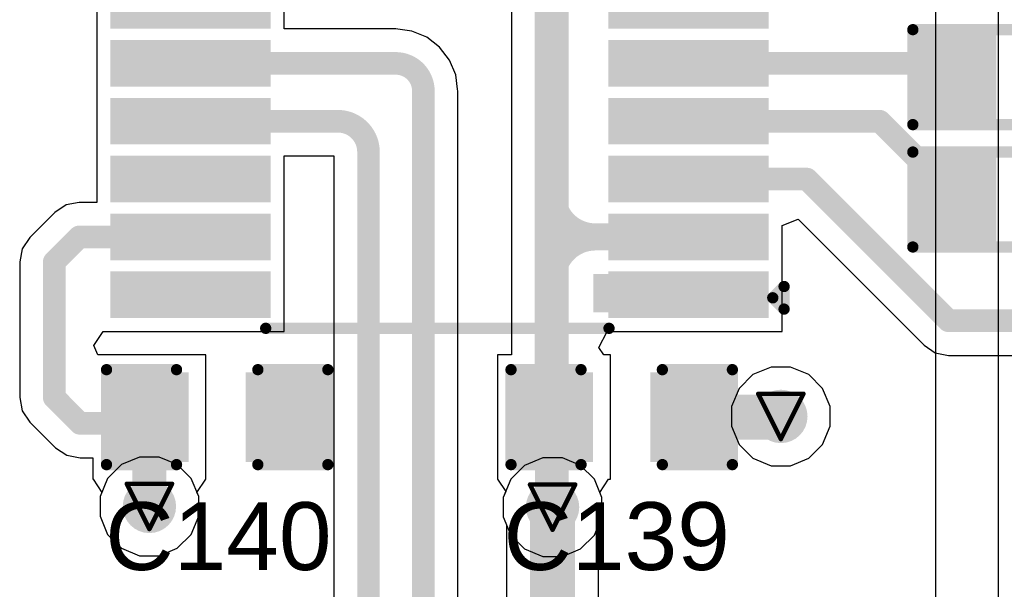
# Model space of a CAD drawing. Header units: inches. Extents: x 0 to 12.2, y 0 to 7.
# Tile 112 of 154: x 1.937 to 2.372, y 3.274 to 3.526. Entities that reach past the tile are written whole.
import ezdxf

# ---------------------------------------------------------------- set-up
doc = ezdxf.new("R2010")
doc.units = ezdxf.units.IN
doc.header["$MEASUREMENT"] = 0
for name, color, linetype in [('Bottom Layer', 5, 'Continuous'), ('Drill Drawing', 1, 'Continuous'), ('Layer 1', 16, 'Continuous'), ('Layer 2', 76, 'Continuous'), ('Top Layer', 1, 'Continuous'), ('Top Overlay', 2, 'Continuous'), ('Top Paste', 8, 'Continuous'), ('Top Solder', 216, 'Continuous'), ('Via Holes', 16, 'Continuous')]:
    doc.layers.add(name, color=color, linetype=linetype)
doc.styles.add('Arial', font='txt', dxfattribs={"height": 0.2})

# ---------------------------------------------------------------- blocks, each defined once
blk = doc.blocks.new('R___0603_9')
at = {"layer": 'Top Layer'}
for points in [[(-0.015, 0.0175), (-0.015, -0.0175), (-0.045, -0.0175), (-0.045, 0.0175)], [(0.045, 0.0175), (0.045, -0.0175), (0.015, -0.0175), (0.015, 0.0175)]]:
    blk.add_hatch(color=1, dxfattribs=at).paths.add_polyline_path(points)
at = {"layer": 'Top Paste'}
for points in [[(-0.015, 0.0175), (-0.015, -0.0175), (-0.045, -0.0175), (-0.045, 0.0175)], [(0.045, 0.0175), (0.045, -0.0175), (0.015, -0.0175), (0.015, 0.0175)]]:
    blk.add_hatch(color=8, dxfattribs=at).paths.add_polyline_path(points)
at = {"layer": 'Top Solder'}
for points in [[(-0.011, 0.0215), (-0.011, -0.0215), (-0.049, -0.0215), (-0.049, 0.0215)], [(0.049, 0.0215), (0.049, -0.0215), (0.011, -0.0215), (0.011, 0.0215)]]:
    blk.add_hatch(color=216, dxfattribs=at).paths.add_polyline_path(points)
at = {"layer": 'Top Overlay', "const_width": 0.005}
for points in [[(0.048, 0.021), (-0.048, 0.021)], [(-0.048, 0.021), (-0.048, -0.021)], [(0.048, 0.021), (0.048, -0.021)], [(0.048, -0.021), (-0.048, -0.021)]]:
    blk.add_lwpolyline(points, dxfattribs=at)
at = {"layer": 'Top Overlay', "const_width": 0.0025}
for points in [[(-0.04925, 0.021, 1), (-0.04675, 0.021, 1)], [(-0.04925, 0.021, 1), (-0.04675, 0.021, 1)], [(0.04675, 0.021, 1), (0.04925, 0.021, 1)], [(0.04675, 0.021, 1), (0.04925, 0.021, 1)], [(-0.04925, -0.021, 1), (-0.04675, -0.021, 1)], [(-0.04925, -0.021, 1), (-0.04675, -0.021, 1)], [(0.04675, -0.021, 1), (0.04925, -0.021, 1)], [(0.04675, -0.021, 1), (0.04925, -0.021, 1)]]:
    blk.add_lwpolyline(points, format="xyb", close=True, dxfattribs=at)
blk = doc.blocks.new('R___0603_10')
at = {"layer": 'Top Layer'}
for points in [[(-0.015, 0.0175), (-0.015, -0.0175), (-0.045, -0.0175), (-0.045, 0.0175)], [(0.045, 0.0175), (0.045, -0.0175), (0.015, -0.0175), (0.015, 0.0175)]]:
    blk.add_hatch(color=1, dxfattribs=at).paths.add_polyline_path(points)
at = {"layer": 'Top Paste'}
for points in [[(-0.015, 0.0175), (-0.015, -0.0175), (-0.045, -0.0175), (-0.045, 0.0175)], [(0.045, 0.0175), (0.045, -0.0175), (0.015, -0.0175), (0.015, 0.0175)]]:
    blk.add_hatch(color=8, dxfattribs=at).paths.add_polyline_path(points)
at = {"layer": 'Top Solder'}
for points in [[(-0.011, 0.0215), (-0.011, -0.0215), (-0.049, -0.0215), (-0.049, 0.0215)], [(0.049, 0.0215), (0.049, -0.0215), (0.011, -0.0215), (0.011, 0.0215)]]:
    blk.add_hatch(color=216, dxfattribs=at).paths.add_polyline_path(points)
at = {"layer": 'Top Overlay', "const_width": 0.005}
for points in [[(0.048, 0.021), (-0.048, 0.021)], [(-0.048, 0.021), (-0.048, -0.021)], [(0.048, 0.021), (0.048, -0.021)], [(0.048, -0.021), (-0.048, -0.021)]]:
    blk.add_lwpolyline(points, dxfattribs=at)
at = {"layer": 'Top Overlay', "const_width": 0.0025}
for points in [[(-0.04925, 0.021, 1), (-0.04675, 0.021, 1)], [(-0.04925, 0.021, 1), (-0.04675, 0.021, 1)], [(0.04675, 0.021, 1), (0.04925, 0.021, 1)], [(0.04675, 0.021, 1), (0.04925, 0.021, 1)], [(-0.04925, -0.021, 1), (-0.04675, -0.021, 1)], [(-0.04925, -0.021, 1), (-0.04675, -0.021, 1)], [(0.04675, -0.021, 1), (0.04925, -0.021, 1)], [(0.04675, -0.021, 1), (0.04925, -0.021, 1)]]:
    blk.add_lwpolyline(points, format="xyb", close=True, dxfattribs=at)
blk = doc.blocks.new('TSSOP_20_16')
at = {"layer": 'Top Layer'}
for points in [[(-0.07874, 0.12146), (-0.07874, 0.10886), (-0.14173, 0.10886), (-0.14173, 0.12146)], [(0.14173, 0.12146), (0.14173, 0.10886), (0.07874, 0.10886), (0.07874, 0.12146)], [(-0.07874, 0.09587), (-0.07874, 0.08327), (-0.14173, 0.08327), (-0.14173, 0.09587)], [(0.14173, 0.09587), (0.14173, 0.08327), (0.07874, 0.08327), (0.07874, 0.09587)], [(-0.07874, 0.07028), (-0.07874, 0.05768), (-0.14173, 0.05768), (-0.14173, 0.07028)], [(0.14173, 0.07028), (0.14173, 0.05768), (0.07874, 0.05768), (0.07874, 0.07028)], [(-0.07874, 0.04469), (-0.07874, 0.03209), (-0.14173, 0.03209), (-0.14173, 0.04469)], [(0.14173, 0.04469), (0.14173, 0.03209), (0.07874, 0.03209), (0.07874, 0.04469)], [(-0.07874, 0.01909), (-0.07874, 0.0065), (-0.14173, 0.0065), (-0.14173, 0.01909)], [(0.14173, 0.01909), (0.14173, 0.0065), (0.07874, 0.0065), (0.07874, 0.01909)], [(-0.07874, -0.0065), (-0.07874, -0.01909), (-0.14173, -0.01909), (-0.14173, -0.0065)], [(0.14173, -0.0065), (0.14173, -0.01909), (0.07874, -0.01909), (0.07874, -0.0065)], [(-0.07874, -0.03209), (-0.07874, -0.04469), (-0.14173, -0.04469), (-0.14173, -0.03209)], [(0.14173, -0.03209), (0.14173, -0.04469), (0.07874, -0.04469), (0.07874, -0.03209)], [(-0.07874, -0.05768), (-0.07874, -0.07028), (-0.14173, -0.07028), (-0.14173, -0.05768)], [(0.14173, -0.05768), (0.14173, -0.07028), (0.07874, -0.07028), (0.07874, -0.05768)], [(-0.07874, -0.08327), (-0.07874, -0.09587), (-0.14173, -0.09587), (-0.14173, -0.08327)], [(0.14173, -0.08327), (0.14173, -0.09587), (0.07874, -0.09587), (0.07874, -0.08327)], [(-0.07874, -0.10886), (-0.07874, -0.12146), (-0.14173, -0.12146), (-0.14173, -0.10886)], [(0.14173, -0.10886), (0.14173, -0.12146), (0.07874, -0.12146), (0.07874, -0.10886)]]:
    blk.add_hatch(color=1, dxfattribs=at).paths.add_polyline_path(points)
at = {"layer": 'Top Overlay'}
blk.add_hatch(color=2, dxfattribs=at).paths.add_polyline_path([(-0.07506, 0.106), (-0.06806, 0.106), (-0.06806, 0.123), (-0.07506, 0.123)])
at = {"layer": 'Top Paste'}
for points in [[(-0.07874, 0.12146), (-0.07874, 0.10886), (-0.14173, 0.10886), (-0.14173, 0.12146)], [(0.14173, 0.12146), (0.14173, 0.10886), (0.07874, 0.10886), (0.07874, 0.12146)], [(-0.07874, 0.09587), (-0.07874, 0.08327), (-0.14173, 0.08327), (-0.14173, 0.09587)], [(0.14173, 0.09587), (0.14173, 0.08327), (0.07874, 0.08327), (0.07874, 0.09587)], [(-0.07874, 0.07028), (-0.07874, 0.05768), (-0.14173, 0.05768), (-0.14173, 0.07028)], [(0.14173, 0.07028), (0.14173, 0.05768), (0.07874, 0.05768), (0.07874, 0.07028)], [(-0.07874, 0.04469), (-0.07874, 0.03209), (-0.14173, 0.03209), (-0.14173, 0.04469)], [(0.14173, 0.04469), (0.14173, 0.03209), (0.07874, 0.03209), (0.07874, 0.04469)], [(-0.07874, 0.01909), (-0.07874, 0.0065), (-0.14173, 0.0065), (-0.14173, 0.01909)], [(0.14173, 0.01909), (0.14173, 0.0065), (0.07874, 0.0065), (0.07874, 0.01909)], [(-0.07874, -0.0065), (-0.07874, -0.01909), (-0.14173, -0.01909), (-0.14173, -0.0065)], [(0.14173, -0.0065), (0.14173, -0.01909), (0.07874, -0.01909), (0.07874, -0.0065)], [(-0.07874, -0.03209), (-0.07874, -0.04469), (-0.14173, -0.04469), (-0.14173, -0.03209)], [(0.14173, -0.03209), (0.14173, -0.04469), (0.07874, -0.04469), (0.07874, -0.03209)], [(-0.07874, -0.05768), (-0.07874, -0.07028), (-0.14173, -0.07028), (-0.14173, -0.05768)], [(0.14173, -0.05768), (0.14173, -0.07028), (0.07874, -0.07028), (0.07874, -0.05768)], [(-0.07874, -0.08327), (-0.07874, -0.09587), (-0.14173, -0.09587), (-0.14173, -0.08327)], [(0.14173, -0.08327), (0.14173, -0.09587), (0.07874, -0.09587), (0.07874, -0.08327)], [(-0.07874, -0.10886), (-0.07874, -0.12146), (-0.14173, -0.12146), (-0.14173, -0.10886)], [(0.14173, -0.10886), (0.14173, -0.12146), (0.07874, -0.12146), (0.07874, -0.10886)]]:
    blk.add_hatch(color=8, dxfattribs=at).paths.add_polyline_path(points)
at = {"layer": 'Top Solder'}
for points in [[(-0.07474, 0.12546), (-0.07474, 0.10486), (-0.14573, 0.10486), (-0.14573, 0.12546)], [(0.14573, 0.12546), (0.14573, 0.10486), (0.07474, 0.10486), (0.07474, 0.12546)], [(-0.07474, 0.09987), (-0.07474, 0.07927), (-0.14573, 0.07927), (-0.14573, 0.09987)], [(0.14573, 0.09987), (0.14573, 0.07927), (0.07474, 0.07927), (0.07474, 0.09987)], [(-0.07474, 0.07428), (-0.07474, 0.05368), (-0.14573, 0.05368), (-0.14573, 0.07428)], [(0.14573, 0.07428), (0.14573, 0.05368), (0.07474, 0.05368), (0.07474, 0.07428)], [(-0.07474, 0.04868), (-0.07474, 0.02809), (-0.14573, 0.02809), (-0.14573, 0.04868)], [(0.14573, 0.04868), (0.14573, 0.02809), (0.07474, 0.02809), (0.07474, 0.04868)], [(-0.07474, 0.02309), (-0.07474, 0.0025), (-0.14573, 0.0025), (-0.14573, 0.02309)], [(0.14573, 0.02309), (0.14573, 0.0025), (0.07474, 0.0025), (0.07474, 0.02309)], [(-0.07474, -0.0025), (-0.07474, -0.02309), (-0.14573, -0.02309), (-0.14573, -0.0025)], [(0.14573, -0.0025), (0.14573, -0.02309), (0.07474, -0.02309), (0.07474, -0.0025)], [(-0.07474, -0.02809), (-0.07474, -0.04868), (-0.14573, -0.04868), (-0.14573, -0.02809)], [(0.14573, -0.02809), (0.14573, -0.04868), (0.07474, -0.04868), (0.07474, -0.02809)], [(-0.07474, -0.05368), (-0.07474, -0.07428), (-0.14573, -0.07428), (-0.14573, -0.05368)], [(0.14573, -0.05368), (0.14573, -0.07428), (0.07474, -0.07428), (0.07474, -0.05368)], [(-0.07474, -0.07927), (-0.07474, -0.09987), (-0.14573, -0.09987), (-0.14573, -0.07927)], [(0.14573, -0.07927), (0.14573, -0.09987), (0.07474, -0.09987), (0.07474, -0.07927)], [(-0.07474, -0.10486), (-0.07474, -0.12546), (-0.14573, -0.12546), (-0.14573, -0.10486)], [(0.14573, -0.10486), (0.14573, -0.12546), (0.07474, -0.12546), (0.07474, -0.10486)]]:
    blk.add_hatch(color=216, dxfattribs=at).paths.add_polyline_path(points)
at = {"layer": 'Top Overlay', "const_width": 0.005}
for points in [[(0.07694, 0.13), (-0.07506, 0.13)], [(-0.15256, 0.1215), (-0.15256, 0.1115)], [(-0.14756, 0.1165), (-0.15256, 0.1215)], [(-0.14756, 0.1165), (-0.15256, 0.1115)], [(0.07694, -0.13), (-0.07506, -0.13)]]:
    blk.add_lwpolyline(points, dxfattribs=at)
at = {"layer": 'Top Overlay', "const_width": 0.0025}
for points in [[(-0.07631, 0.13, 1), (-0.07381, 0.13, 1)], [(0.07569, 0.13, 1), (0.07819, 0.13, 1)], [(-0.15381, 0.1215, 1), (-0.15131, 0.1215, 1)], [(-0.15381, 0.1215, 1), (-0.15131, 0.1215, 1)], [(-0.14881, 0.1165, 1), (-0.14631, 0.1165, 1)], [(-0.14881, 0.1165, 1), (-0.14631, 0.1165, 1)], [(-0.15381, 0.1115, 1), (-0.15131, 0.1115, 1)], [(-0.15381, 0.1115, 1), (-0.15131, 0.1115, 1)], [(-0.07631, -0.13, 1), (-0.07381, -0.13, 1)], [(0.07569, -0.13, 1), (0.07819, -0.13, 1)]]:
    blk.add_lwpolyline(points, format="xyb", close=True, dxfattribs=at)
blk = doc.blocks.new('C___0603_216')
at = {"layer": 'Top Layer'}
for points in [[(-0.015, 0.0175), (-0.015, -0.0175), (-0.045, -0.0175), (-0.045, 0.0175)], [(0.045, 0.0175), (0.045, -0.0175), (0.015, -0.0175), (0.015, 0.0175)]]:
    blk.add_hatch(color=1, dxfattribs=at).paths.add_polyline_path(points)
at = {"layer": 'Top Paste'}
for points in [[(-0.015, 0.0175), (-0.015, -0.0175), (-0.045, -0.0175), (-0.045, 0.0175)], [(0.045, 0.0175), (0.045, -0.0175), (0.015, -0.0175), (0.015, 0.0175)]]:
    blk.add_hatch(color=8, dxfattribs=at).paths.add_polyline_path(points)
at = {"layer": 'Top Solder'}
for points in [[(-0.01264, 0.01986), (-0.01264, -0.01986), (-0.04736, -0.01986), (-0.04736, 0.01986)], [(0.04736, 0.01986), (0.04736, -0.01986), (0.01264, -0.01986), (0.01264, 0.01986)]]:
    blk.add_hatch(color=216, dxfattribs=at).paths.add_polyline_path(points)
at = {"layer": 'Top Overlay', "const_width": 0.005}
for points in [[(-0.049, 0.021), (-0.049, -0.021)], [(-0.018, 0.021), (-0.049, 0.021)], [(0.049, 0.021), (0.018, 0.021)], [(0.049, 0.021), (0.049, -0.021)], [(-0.018, -0.021), (-0.049, -0.021)], [(0.049, -0.021), (0.018, -0.021)]]:
    blk.add_lwpolyline(points, dxfattribs=at)
at = {"layer": 'Top Overlay', "const_width": 0.0025}
for points in [[(-0.05025, 0.021, 1), (-0.04775, 0.021, 1)], [(-0.05025, 0.021, 1), (-0.04775, 0.021, 1)], [(-0.01925, 0.021, 1), (-0.01675, 0.021, 1)], [(0.01675, 0.021, 1), (0.01925, 0.021, 1)], [(0.04775, 0.021, 1), (0.05025, 0.021, 1)], [(0.04775, 0.021, 1), (0.05025, 0.021, 1)], [(-0.05025, -0.021, 1), (-0.04775, -0.021, 1)], [(-0.05025, -0.021, 1), (-0.04775, -0.021, 1)], [(-0.01925, -0.021, 1), (-0.01675, -0.021, 1)], [(0.01675, -0.021, 1), (0.01925, -0.021, 1)], [(0.04775, -0.021, 1), (0.05025, -0.021, 1)], [(0.04775, -0.021, 1), (0.05025, -0.021, 1)]]:
    blk.add_lwpolyline(points, format="xyb", close=True, dxfattribs=at)
blk = doc.blocks.new('C___0603_217')
at = {"layer": 'Top Layer'}
for points in [[(-0.015, 0.0175), (-0.015, -0.0175), (-0.045, -0.0175), (-0.045, 0.0175)], [(0.045, 0.0175), (0.045, -0.0175), (0.015, -0.0175), (0.015, 0.0175)]]:
    blk.add_hatch(color=1, dxfattribs=at).paths.add_polyline_path(points)
at = {"layer": 'Top Paste'}
for points in [[(-0.015, 0.0175), (-0.015, -0.0175), (-0.045, -0.0175), (-0.045, 0.0175)], [(0.045, 0.0175), (0.045, -0.0175), (0.015, -0.0175), (0.015, 0.0175)]]:
    blk.add_hatch(color=8, dxfattribs=at).paths.add_polyline_path(points)
at = {"layer": 'Top Solder'}
for points in [[(-0.01264, 0.01986), (-0.01264, -0.01986), (-0.04736, -0.01986), (-0.04736, 0.01986)], [(0.04736, 0.01986), (0.04736, -0.01986), (0.01264, -0.01986), (0.01264, 0.01986)]]:
    blk.add_hatch(color=216, dxfattribs=at).paths.add_polyline_path(points)
at = {"layer": 'Top Overlay', "const_width": 0.005}
for points in [[(-0.049, 0.021), (-0.049, -0.021)], [(-0.018, 0.021), (-0.049, 0.021)], [(0.049, 0.021), (0.018, 0.021)], [(0.049, 0.021), (0.049, -0.021)], [(-0.018, -0.021), (-0.049, -0.021)], [(0.049, -0.021), (0.018, -0.021)]]:
    blk.add_lwpolyline(points, dxfattribs=at)
at = {"layer": 'Top Overlay', "const_width": 0.0025}
for points in [[(-0.05025, 0.021, 1), (-0.04775, 0.021, 1)], [(-0.05025, 0.021, 1), (-0.04775, 0.021, 1)], [(-0.01925, 0.021, 1), (-0.01675, 0.021, 1)], [(0.01675, 0.021, 1), (0.01925, 0.021, 1)], [(0.04775, 0.021, 1), (0.05025, 0.021, 1)], [(0.04775, 0.021, 1), (0.05025, 0.021, 1)], [(-0.05025, -0.021, 1), (-0.04775, -0.021, 1)], [(-0.05025, -0.021, 1), (-0.04775, -0.021, 1)], [(-0.01925, -0.021, 1), (-0.01675, -0.021, 1)], [(0.01675, -0.021, 1), (0.01925, -0.021, 1)], [(0.04775, -0.021, 1), (0.05025, -0.021, 1)], [(0.04775, -0.021, 1), (0.05025, -0.021, 1)]]:
    blk.add_lwpolyline(points, format="xyb", close=True, dxfattribs=at)

msp = doc.modelspace()

# ---------------------------------------------------------------- hatches: boundary and pattern name
at = {"layer": 'Bottom Layer'}
h = msp.add_hatch(color=5, dxfattribs=at)
edge = h.paths.add_edge_path()
edge.add_arc((2.27357, 3.35007), 0.01181, 0, 360)
h = msp.add_hatch(color=5, dxfattribs=at)
edge = h.paths.add_edge_path()
edge.add_arc((1.99401, 3.31026), 0.01181, 0, 360)
h = msp.add_hatch(color=5, dxfattribs=at)
edge = h.paths.add_edge_path()
edge.add_arc((2.1725, 3.30994), 0.01181, 0, 360)
at = {"layer": 'Layer 1'}
h = msp.add_hatch(color=16, dxfattribs=at)
edge = h.paths.add_edge_path()
edge.add_arc((2.27357, 3.35007), 0.01181, 0, 360)
h = msp.add_hatch(color=16, dxfattribs=at)
edge = h.paths.add_edge_path()
edge.add_arc((1.99401, 3.31026), 0.01181, 0, 360)
h = msp.add_hatch(color=16, dxfattribs=at)
edge = h.paths.add_edge_path()
edge.add_arc((2.1725, 3.30994), 0.01181, 0, 360)
at = {"layer": 'Layer 2'}
h = msp.add_hatch(color=76, dxfattribs=at)
edge = h.paths.add_edge_path()
edge.add_arc((2.27357, 3.35007), 0.01181, 0, 360)
h = msp.add_hatch(color=76, dxfattribs=at)
edge = h.paths.add_edge_path()
edge.add_arc((1.99401, 3.31026), 0.01181, 0, 360)
h = msp.add_hatch(color=76, dxfattribs=at)
edge = h.paths.add_edge_path()
edge.add_arc((2.1725, 3.30994), 0.01181, 0, 360)
at = {"layer": 'Top Layer'}
h = msp.add_hatch(color=1, dxfattribs=at)
edge = h.paths.add_edge_path()
edge.add_arc((2.27357, 3.35007), 0.01181, 0, 360)
h = msp.add_hatch(color=1, dxfattribs=at)
edge = h.paths.add_edge_path()
edge.add_arc((1.99401, 3.31026), 0.01181, 0, 360)
h = msp.add_hatch(color=1, dxfattribs=at)
edge = h.paths.add_edge_path()
edge.add_arc((2.1725, 3.30994), 0.01181, 0, 360)
at = {"layer": 'Via Holes'}
h = msp.add_hatch(color=7, dxfattribs=at)
edge = h.paths.add_edge_path()
edge.add_arc((2.27357, 3.35007), 0.00591, 0, 360)
h = msp.add_hatch(color=7, dxfattribs=at)
edge = h.paths.add_edge_path()
edge.add_arc((1.99401, 3.31026), 0.00591, 0, 360)
h = msp.add_hatch(color=7, dxfattribs=at)
edge = h.paths.add_edge_path()
edge.add_arc((2.1725, 3.30994), 0.00591, 0, 360)

# ---------------------------------------------------------------- linework, layer by layer
at = {"layer": 'Bottom Layer'}
for p, q in [((1.98967, 3.33207), (1.98165, 3.32875)), ((1.99835, 3.33207), (1.98967, 3.33207)), ((2.00636, 3.32875), (1.99835, 3.33207)), ((2.16816, 3.33175), (2.16014, 3.32843)), ((2.17684, 3.33175), (2.16816, 3.33175)), ((2.18485, 3.32843), (2.17684, 3.33175)), ((1.98165, 3.32875), (1.97552, 3.32261)), ((2.0125, 3.32261), (2.00636, 3.32875)), ((2.16014, 3.32843), (2.15401, 3.32229)), ((2.19099, 3.32229), (2.18485, 3.32843)), ((1.97552, 3.32261), (1.9722, 3.31459)), ((2.01582, 3.31459), (2.0125, 3.32261)), ((2.15401, 3.32229), (2.15069, 3.31427)), ((2.19431, 3.31427), (2.19099, 3.32229)), ((1.9722, 3.31459), (1.9722, 3.30592)), ((2.01582, 3.30592), (2.01582, 3.31459)), ((2.15069, 3.31427), (2.15069, 3.3056)), ((2.19431, 3.3056), (2.19431, 3.31427)), ((1.9722, 3.30592), (1.97552, 3.2979)), ((2.0125, 3.2979), (2.01582, 3.30592)), ((2.15069, 3.3056), (2.15211, 3.30217)), ((2.19289, 3.30217), (2.19431, 3.3056)), ((2.15211, 3.30217), (2.15211, 3.0567)), ((2.19289, 3.05778), (2.19289, 3.30217)), ((1.97552, 3.2979), (1.98165, 3.29177)), ((2.00636, 3.29177), (2.0125, 3.2979)), ((1.98165, 3.29177), (1.98967, 3.28845)), ((1.99835, 3.28845), (2.00636, 3.29177)), ((1.98967, 3.28845), (1.99835, 3.28845))]:
    msp.add_line(p, q, dxfattribs=at)
at = {"layer": 'Bottom Layer', "const_width": 0.02}
msp.add_lwpolyline([(2.1725, 3.0567), (2.1725, 3.30994)], dxfattribs=at)
at = {"layer": 'Bottom Layer', "const_width": 0.01}
msp.add_lwpolyline([(2.1675, 3.30994, 1), (2.1775, 3.30994, 1)], format="xyb", close=True, dxfattribs=at)
at = {"layer": 'Drill Drawing', "const_width": 0.002}
for points in [[(2.26357, 3.36007), (2.28357, 3.36007)], [(2.26357, 3.36007), (2.27357, 3.34007)], [(2.27357, 3.34007), (2.28357, 3.36007)], [(1.98401, 3.32026), (2.00401, 3.32026)], [(1.98401, 3.32026), (1.99401, 3.30026)], [(1.99401, 3.30026), (2.00401, 3.32026)], [(2.1625, 3.31994), (2.1825, 3.31994)], [(2.1625, 3.31994), (2.1725, 3.29994)], [(2.1725, 3.29994), (2.1825, 3.31994)]]:
    msp.add_lwpolyline(points, dxfattribs=at)
at = {"layer": 'Drill Drawing', "const_width": 0.001}
for points in [[(2.26307, 3.36007, 1), (2.26407, 3.36007, 1)], [(2.26307, 3.36007, 1), (2.26407, 3.36007, 1)], [(2.28307, 3.36007, 1), (2.28407, 3.36007, 1)], [(2.28307, 3.36007, 1), (2.28407, 3.36007, 1)], [(2.27307, 3.34007, 1), (2.27407, 3.34007, 1)], [(2.27307, 3.34007, 1), (2.27407, 3.34007, 1)], [(1.98351, 3.32026, 1), (1.98451, 3.32026, 1)], [(1.98351, 3.32026, 1), (1.98451, 3.32026, 1)], [(2.00351, 3.32026, 1), (2.00451, 3.32026, 1)], [(2.00351, 3.32026, 1), (2.00451, 3.32026, 1)], [(2.162, 3.31994, 1), (2.163, 3.31994, 1)], [(2.162, 3.31994, 1), (2.163, 3.31994, 1)], [(2.182, 3.31994, 1), (2.183, 3.31994, 1)], [(2.182, 3.31994, 1), (2.183, 3.31994, 1)], [(1.99351, 3.30026, 1), (1.99451, 3.30026, 1)], [(1.99351, 3.30026, 1), (1.99451, 3.30026, 1)], [(2.172, 3.29994, 1), (2.173, 3.29994, 1)], [(2.172, 3.29994, 1), (2.173, 3.29994, 1)]]:
    msp.add_lwpolyline(points, format="xyb", close=True, dxfattribs=at)
at = {"layer": 'Layer 1'}
for p, q in [((1.98967, 3.33207), (1.98165, 3.32875)), ((1.99835, 3.33207), (1.98967, 3.33207)), ((2.00636, 3.32875), (1.99835, 3.33207)), ((2.16816, 3.33175), (2.16014, 3.32843)), ((2.17684, 3.33175), (2.16816, 3.33175)), ((2.18485, 3.32843), (2.17684, 3.33175)), ((1.98165, 3.32875), (1.97552, 3.32261)), ((2.0125, 3.32261), (2.00636, 3.32875)), ((2.16014, 3.32843), (2.15401, 3.32229)), ((2.19099, 3.32229), (2.18485, 3.32843)), ((1.97552, 3.32261), (1.9722, 3.31459)), ((2.01582, 3.31459), (2.0125, 3.32261)), ((2.15401, 3.32229), (2.15069, 3.31427)), ((2.19431, 3.31427), (2.19099, 3.32229)), ((1.9722, 3.31459), (1.9722, 3.30592)), ((2.01582, 3.30592), (2.01582, 3.31459)), ((2.15069, 3.31427), (2.15069, 3.3056)), ((2.19431, 3.3056), (2.19431, 3.31427)), ((1.9722, 3.30592), (1.97552, 3.2979)), ((2.0125, 3.2979), (2.01582, 3.30592)), ((2.15069, 3.3056), (2.15401, 3.29758)), ((2.19099, 3.29758), (2.19431, 3.3056)), ((1.97552, 3.2979), (1.98165, 3.29177)), ((2.00636, 3.29177), (2.0125, 3.2979)), ((2.15401, 3.29758), (2.16014, 3.29144)), ((2.18485, 3.29144), (2.19099, 3.29758)), ((1.98165, 3.29177), (1.98967, 3.28845)), ((1.99835, 3.28845), (2.00636, 3.29177)), ((2.16014, 3.29144), (2.16816, 3.28812)), ((2.17684, 3.28812), (2.18485, 3.29144)), ((1.98967, 3.28845), (1.99835, 3.28845)), ((2.16816, 3.28812), (2.17684, 3.28812))]:
    msp.add_line(p, q, dxfattribs=at)
at = {"layer": 'Layer 2'}
for p, q in [((2.37, 2.95377), (2.37, 4.15462)), ((2.34201, 3.58816), (2.34201, 3.25489)), ((2.26923, 3.37189), (2.26122, 3.36857)), ((2.27791, 3.37189), (2.26923, 3.37189)), ((2.28593, 3.36857), (2.27791, 3.37189)), ((2.26122, 3.36857), (2.25508, 3.36243)), ((2.29206, 3.36243), (2.28593, 3.36857)), ((2.25508, 3.36243), (2.25176, 3.35441)), ((2.29538, 3.35441), (2.29206, 3.36243)), ((2.25176, 3.35441), (2.25176, 3.34574)), ((2.29538, 3.34574), (2.29538, 3.35441)), ((2.25176, 3.34574), (2.25508, 3.33772)), ((2.29206, 3.33772), (2.29538, 3.34574)), ((2.25508, 3.33772), (2.26122, 3.33158)), ((2.28593, 3.33158), (2.29206, 3.33772)), ((2.16816, 3.33175), (2.16014, 3.32843)), ((2.17684, 3.33175), (2.16816, 3.33175)), ((2.18485, 3.32843), (2.17684, 3.33175)), ((2.26122, 3.33158), (2.26923, 3.32826)), ((2.27791, 3.32826), (2.28593, 3.33158)), ((2.16014, 3.32843), (2.15401, 3.32229)), ((2.19099, 3.32229), (2.18485, 3.32843)), ((2.26923, 3.32826), (2.27791, 3.32826)), ((2.15401, 3.32229), (2.15069, 3.31427)), ((2.19431, 3.31427), (2.19099, 3.32229)), ((2.15069, 3.31427), (2.15069, 3.3056)), ((2.19431, 3.3056), (2.19431, 3.31427)), ((2.15069, 3.3056), (2.15401, 3.29758)), ((2.19099, 3.29758), (2.19431, 3.3056)), ((2.15401, 3.29758), (2.16014, 3.29144)), ((2.18485, 3.29144), (2.19099, 3.29758)), ((2.16014, 3.29144), (2.16816, 3.28812)), ((2.17684, 3.28812), (2.18485, 3.29144)), ((2.16816, 3.28812), (2.17684, 3.28812))]:
    msp.add_line(p, q, dxfattribs=at)
at = {"layer": 'Top Layer'}
for p, q in [((2.15427, 3.66084), (2.15427, 3.41019)), ((2.05369, 3.52154), (2.05369, 3.56672)), ((1.9707, 3.54113), (1.9707, 3.51554)), ((2.10305, 3.52154), (2.05369, 3.52154)), ((2.10392, 3.52137), (2.10305, 3.52154)), ((2.11016, 3.52055), (2.10392, 3.52137)), ((2.11679, 3.5178), (2.11016, 3.52055)), ((1.9707, 3.51554), (1.9707, 3.48995)), ((2.12248, 3.51343), (2.11679, 3.5178)), ((2.12685, 3.50774), (2.12248, 3.51343)), ((2.1296, 3.50111), (2.12685, 3.50774)), ((2.13042, 3.49487), (2.1296, 3.50111)), ((2.13059, 3.494), (2.13042, 3.49487)), ((2.13059, 2.89432), (2.13059, 3.494)), ((1.9707, 3.48995), (1.9707, 3.44477)), ((2.05369, 3.43877), (2.05369, 3.46537)), ((2.05369, 3.46537), (2.07571, 3.46537)), ((2.07571, 3.46537), (2.07571, 2.86678)), ((1.96293, 3.44477), (1.95708, 3.44361)), ((1.9707, 3.44477), (1.96293, 3.44477)), ((1.95211, 3.44029), (1.94105, 3.42923)), ((1.95708, 3.44361), (1.95211, 3.44029)), ((2.05369, 3.41318), (2.05369, 3.43877)), ((2.27417, 3.43446), (2.28117, 3.43736)), ((2.28117, 3.43736), (2.33696, 3.38157)), ((2.27417, 3.38759), (2.27417, 3.43446)), ((1.94105, 3.42923), (1.93774, 3.42427)), ((1.93774, 3.42427), (1.93657, 3.41842)), ((1.93657, 3.41842), (1.93657, 3.35842)), ((2.05369, 3.38759), (2.05369, 3.41318)), ((2.15427, 3.41019), (2.15427, 3.37725)), ((1.96945, 3.3815), (1.97359, 3.38759)), ((1.97359, 3.38759), (2.05369, 3.38759)), ((2.19297, 3.38059), (2.19673, 3.38759)), ((2.19673, 3.38759), (2.27417, 3.38759)), ((1.97122, 3.37725), (1.96945, 3.3815)), ((2.19517, 3.37725), (2.19297, 3.38059)), ((2.33696, 3.38157), (2.34192, 3.37826)), ((2.01901, 3.37725), (1.97122, 3.37725)), ((2.01901, 3.32225), (2.01901, 3.37725)), ((2.15427, 3.37725), (2.14811, 3.37725)), ((2.14811, 3.37725), (2.14811, 3.32225)), ((2.19811, 3.37725), (2.19517, 3.37725)), ((2.19811, 3.32225), (2.19811, 3.37725)), ((2.34192, 3.37826), (2.34777, 3.37709)), ((2.34777, 3.37709), (2.57645, 3.37709)), ((1.93657, 3.35842), (1.93774, 3.35256)), ((1.93774, 3.35256), (1.94105, 3.3476)), ((1.94105, 3.3476), (1.95247, 3.33619)), ((1.95247, 3.33619), (1.95743, 3.33287)), ((1.95743, 3.33287), (1.96329, 3.33171)), ((1.96329, 3.33171), (1.96901, 3.33171)), ((1.96901, 3.33171), (1.96901, 3.32225)), ((1.96901, 3.32225), (1.96907, 3.32225)), ((1.96907, 3.32225), (1.97296, 3.31643)), ((2.01506, 3.31643), (2.01895, 3.32225)), ((2.01895, 3.32225), (2.01901, 3.32225)), ((2.14811, 3.32225), (2.14811, 3.32225)), ((2.14811, 3.32225), (2.15174, 3.31682)), ((2.19341, 3.31643), (2.1973, 3.32225)), ((2.1973, 3.32225), (2.19811, 3.32225)), ((1.97296, 3.31643), (1.9722, 3.31459)), ((1.9722, 3.31459), (1.9722, 3.30592)), ((2.01582, 3.31459), (2.01506, 3.31643)), ((2.01582, 3.30592), (2.01582, 3.31459)), ((2.15174, 3.31682), (2.15069, 3.31427)), ((2.15069, 3.31427), (2.15069, 3.3056)), ((2.19431, 3.31427), (2.19341, 3.31643)), ((2.19431, 3.3056), (2.19431, 3.31427)), ((1.9722, 3.30592), (1.97552, 3.2979)), ((2.0125, 3.2979), (2.01582, 3.30592)), ((2.15069, 3.3056), (2.15401, 3.29758)), ((2.19099, 3.29758), (2.19431, 3.3056)), ((1.97552, 3.2979), (1.98165, 3.29177)), ((2.00636, 3.29177), (2.0125, 3.2979)), ((2.15401, 3.29758), (2.16014, 3.29144)), ((2.18485, 3.29144), (2.19099, 3.29758)), ((1.98165, 3.29177), (1.98967, 3.28845)), ((1.99835, 3.28845), (2.00636, 3.29177)), ((2.16014, 3.29144), (2.16816, 3.28812)), ((2.17684, 3.28812), (2.18485, 3.29144)), ((1.98967, 3.28845), (1.99835, 3.28845)), ((2.16816, 3.28812), (2.17684, 3.28812))]:
    msp.add_line(p, q, dxfattribs=at)
for points, const_width in [([(2.17211, 3.41019), (2.17211, 3.68834)], 0.015), ([(2.0122, 3.50625), (2.10305, 3.50625)], 0.01), ([(2.23267, 3.50625), (2.3499, 3.50625)], 0.01), ([(2.3499, 3.50625), (2.35, 3.50616)], 0.01), ([(2.1153, 2.88877), (2.1153, 3.494)], 0.01), ([(2.0122, 3.48066), (2.0774, 3.48066)], 0.01), ([(2.23267, 3.48066), (2.31732, 3.48066)], 0.01), ([(2.31732, 3.48066), (2.33946, 3.45852)], 0.01), ([(2.091, 2.86123), (2.091, 3.46706)], 0.01), ([(2.33946, 3.45852), (2.34, 3.45852)], 0.01), ([(2.34, 3.45852), (2.35, 3.44852)], 0.01), ([(2.23267, 3.45507), (2.28509, 3.45507)], 0.01), ([(2.28509, 3.45507), (2.34777, 3.39239)], 0.01), ([(2.35, 3.44602), (2.35, 3.44852)], 0.01), ([(2.1914, 3.42948), (2.23267, 3.42948)], 0.012), ([(1.95187, 3.41842), (1.96293, 3.42948)], 0.01), ([(1.96293, 3.42948), (2.0122, 3.42948)], 0.01), ([(1.95187, 3.35842), (1.95187, 3.41842)], 0.01), ([(2.17211, 3.35075), (2.17211, 3.41019)], 0.015), ([(2.34777, 3.39239), (2.592, 3.39239)], 0.01), ([(1.95187, 3.35842), (1.96329, 3.347)], 0.01), ([(1.99401, 3.31026), (1.99401, 3.34975)], 0.015), ([(2.17186, 3.35072), (2.17218, 3.3504)], 0.02), ([(2.17218, 3.31026), (2.17218, 3.3504)], 0.015), ([(2.23279, 3.34943), (2.23311, 3.34975)], 0.02), ([(2.23311, 3.34975), (2.27325, 3.34975)], 0.02), ([(2.27325, 3.34975), (2.27357, 3.35007)], 0.02), ([(1.99125, 3.347), (1.99401, 3.34975)], 0.01), ([(1.96329, 3.347), (1.99125, 3.347)], 0.01), ([(2.17218, 3.31026), (2.1725, 3.30994)], 0.02)]:
    msp.add_lwpolyline(points, dxfattribs=dict(at, const_width=const_width))
for points, const_width in [([(2.0097, 3.50625, 1), (2.0147, 3.50625, 1)], 0.005), ([(2.10055, 3.50625, 1), (2.10555, 3.50625, 1)], 0.005), ([(2.10055, 3.50625, 1), (2.10555, 3.50625, 1)], 0.005), ([(2.23017, 3.50625, 1), (2.23517, 3.50625, 1)], 0.005), ([(2.3474, 3.50625, 1), (2.3524, 3.50625, 1)], 0.005), ([(2.3474, 3.50625, 1), (2.3524, 3.50625, 1)], 0.005), ([(2.3475, 3.50616, 1), (2.3525, 3.50616, 1)], 0.005), ([(2.1128, 3.494, 1), (2.1178, 3.494, 1)], 0.005), ([(2.1128, 3.494, 1), (2.1178, 3.494, 1)], 0.005), ([(2.0097, 3.48066, 1), (2.0147, 3.48066, 1)], 0.005), ([(2.0749, 3.48066, 1), (2.0799, 3.48066, 1)], 0.005), ([(2.0749, 3.48066, 1), (2.0799, 3.48066, 1)], 0.005), ([(2.23017, 3.48066, 1), (2.23517, 3.48066, 1)], 0.005), ([(2.31482, 3.48066, 1), (2.31982, 3.48066, 1)], 0.005), ([(2.31482, 3.48066, 1), (2.31982, 3.48066, 1)], 0.005), ([(2.0885, 3.46706, 1), (2.0935, 3.46706, 1)], 0.005), ([(2.0885, 3.46706, 1), (2.0935, 3.46706, 1)], 0.005), ([(2.33696, 3.45852, 1), (2.34196, 3.45852, 1)], 0.005), ([(2.33696, 3.45852, 1), (2.34196, 3.45852, 1)], 0.005), ([(2.3375, 3.45852, 1), (2.3425, 3.45852, 1)], 0.005), ([(2.3375, 3.45852, 1), (2.3425, 3.45852, 1)], 0.005), ([(2.23017, 3.45507, 1), (2.23517, 3.45507, 1)], 0.005), ([(2.28259, 3.45507, 1), (2.28759, 3.45507, 1)], 0.005), ([(2.28259, 3.45507, 1), (2.28759, 3.45507, 1)], 0.005), ([(2.16911, 3.44877, 1), (2.17511, 3.44877, 1)], 0.006), ([(2.3475, 3.44852, 1), (2.3525, 3.44852, 1)], 0.005), ([(2.3475, 3.44852, 1), (2.3525, 3.44852, 1)], 0.005), ([(2.3475, 3.44602, 1), (2.3525, 3.44602, 1)], 0.005), ([(2.1884, 3.42948, 1), (2.1944, 3.42948, 1)], 0.006), ([(2.1884, 3.42948, 1), (2.1944, 3.42948, 1)], 0.006), ([(2.1884, 3.42948, 1), (2.1944, 3.42948, 1)], 0.006), ([(2.22967, 3.42948, 1), (2.23567, 3.42948, 1)], 0.006), ([(1.96043, 3.42948, 1), (1.96543, 3.42948, 1)], 0.005), ([(1.96043, 3.42948, 1), (1.96543, 3.42948, 1)], 0.005), ([(2.0097, 3.42948, 1), (2.0147, 3.42948, 1)], 0.005), ([(1.94937, 3.41842, 1), (1.95437, 3.41842, 1)], 0.005), ([(1.94937, 3.41842, 1), (1.95437, 3.41842, 1)], 0.005), ([(2.16836, 3.41019, 1), (2.17586, 3.41019, 1)], 0.0075), ([(2.16836, 3.41019, 1), (2.17586, 3.41019, 1)], 0.0075), ([(2.16911, 3.41019, 1), (2.17511, 3.41019, 1)], 0.006), ([(2.34527, 3.39239, 1), (2.35027, 3.39239, 1)], 0.005), ([(2.34527, 3.39239, 1), (2.35027, 3.39239, 1)], 0.005), ([(1.94937, 3.35842, 1), (1.95437, 3.35842, 1)], 0.005), ([(1.94937, 3.35842, 1), (1.95437, 3.35842, 1)], 0.005), ([(1.99026, 3.34975, 1), (1.99776, 3.34975, 1)], 0.0075), ([(2.16686, 3.35072, 1), (2.17686, 3.35072, 1)], 0.01), ([(2.16718, 3.3504, 1), (2.17718, 3.3504, 1)], 0.01), ([(2.16836, 3.35075, 1), (2.17586, 3.35075, 1)], 0.0075), ([(2.16836, 3.35075, 1), (2.17586, 3.35075, 1)], 0.0075), ([(2.16843, 3.3504, 1), (2.17593, 3.3504, 1)], 0.0075), ([(2.16936, 3.34975, 1), (2.17686, 3.34975, 1)], 0.0075), ([(2.22779, 3.34943, 1), (2.23779, 3.34943, 1)], 0.01), ([(2.22811, 3.34975, 1), (2.23811, 3.34975, 1)], 0.01), ([(2.22811, 3.34975, 1), (2.23811, 3.34975, 1)], 0.01), ([(2.26825, 3.34975, 1), (2.27825, 3.34975, 1)], 0.01), ([(2.26825, 3.34975, 1), (2.27825, 3.34975, 1)], 0.01), ([(2.26857, 3.35007, 1), (2.27857, 3.35007, 1)], 0.01), ([(1.99151, 3.34975, 1), (1.99651, 3.34975, 1)], 0.005), ([(1.96079, 3.347, 1), (1.96579, 3.347, 1)], 0.005), ([(1.96079, 3.347, 1), (1.96579, 3.347, 1)], 0.005), ([(1.98875, 3.347, 1), (1.99375, 3.347, 1)], 0.005), ([(1.98875, 3.347, 1), (1.99375, 3.347, 1)], 0.005), ([(1.99026, 3.31026, 1), (1.99776, 3.31026, 1)], 0.0075), ([(2.16718, 3.31026, 1), (2.17718, 3.31026, 1)], 0.01), ([(2.1675, 3.30994, 1), (2.1775, 3.30994, 1)], 0.01), ([(2.16843, 3.31026, 1), (2.17593, 3.31026, 1)], 0.0075)]:
    msp.add_lwpolyline(points, format="xyb", close=True, dxfattribs=dict(at, const_width=const_width))
for points, const_width in [([(2.10305, 3.50625, -0.414214), (2.1153, 3.494)], 0.01), ([(2.0774, 3.48066, -0.414214), (2.091, 3.46706)], 0.01), ([(2.1914, 3.42948, -0.414214), (2.17211, 3.44877)], 0.012), ([(2.17211, 3.41019, -0.414214), (2.1914, 3.42948)], 0.012), ([(2.17311, 3.34975, -0.414214), (2.17211, 3.35075)], 0.015)]:
    msp.add_lwpolyline(points, format="xyb", dxfattribs=dict(at, const_width=const_width))

# ---------------------------------------------------------------- block references
at = {"rotation": 180}
for name, p in [('TSSOP_20_16', (2.12243, 3.51905)), ('R___0603_9', (2.38, 3.50016)), ('R___0603_10', (2.38, 3.44602)), ('C___0603_216', (2.02401, 3.34975)), ('C___0603_217', (2.20311, 3.34975))]:
    msp.add_blockref(name, p, dxfattribs=at)

# ---------------------------------------------------------------- texts
at = {"layer": 'Top Overlay', "style": 'Arial'}
for s, p in [('C140', (1.97447, 3.28212)), ('C139', (2.15081, 3.28212))]:
    msp.add_text(s, height=0.03, dxfattribs=at).set_placement(p)

doc.saveas('drawing.dxf')
